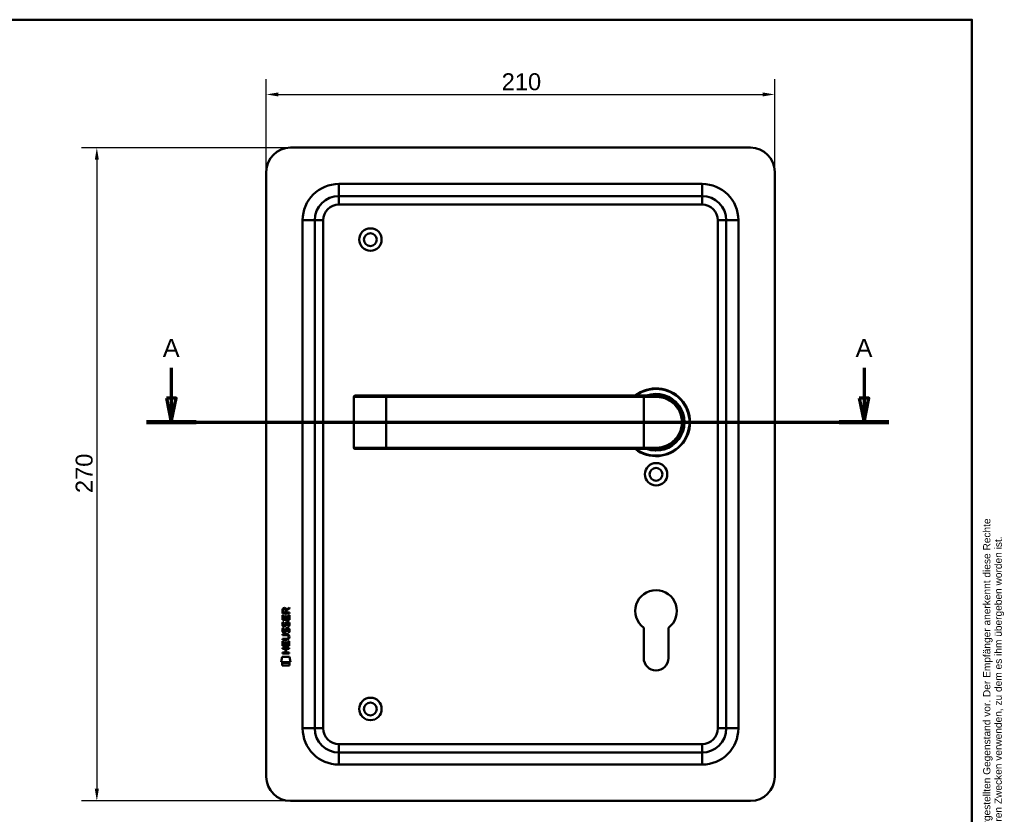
# Model space of a CAD drawing. Header units: millimetres. Extents: x 20 to 833, y 20 to 574.
# Tile 4 of 4: x 427 to 833, y 246 to 574. Entities that reach past the tile are written whole.
import ezdxf
from ezdxf.enums import TextEntityAlignment as Align

# ---------------------------------------------------------------- set-up
doc = ezdxf.new("R2010")
doc.units = ezdxf.units.MM
doc.header["$LTSCALE"] = 2
for name, color, linetype, lineweight in [('Bemaßungen(DIN)', 7, 'Continuous', 25), ('Schnittansichtslinien(DIN)', 7, 'Continuous', 70), ('Sichtbare Kanten(DIN)', 7, 'Continuous', 50), ('Sichtbare tangentiale Kanten(DIN)', 7, 'Continuous', 50), ('Skizziergeometrie(DIN)', 7, 'Continuous', 50), ('Skizzierlinie(DIN)', 7, 'Continuous', 25), ('Symbole(DIN)', 7, 'Continuous', 25)]:
    doc.layers.add(name, color=color, linetype=linetype, lineweight=lineweight)
doc.styles.add('Aktuell-DIN', font='arial.ttf')
doc.styles.add('Aktuell-DINGroßer Text', font='arial.ttf')
doc.styles.add('STANDARD-DIN~0', font='arial.ttf')
doc.styles.add('Textstil10', font='arial.ttf')
doc.styles.add('Textstil41', font='arial.ttf', dxfattribs={"width": 0.8})
doc.styles.add('Textstil83', font='arial.ttf', dxfattribs={"width": 0.8})
doc.dimstyles.new('CAD-LAN', dxfattribs={"dimscale": 2, "dimtxt": 3.5, "dimasz": 2.5, "dimexe": 3.175, "dimexo": 0, "dimgap": 0.8, "dimtad": 1, "dimrnd": 1e-08, "dimtxsty": 'STANDARD-DIN~0', "dimcen": 0.09, "dimdle": 10, "dimclrd": 250, "dimclre": 250, "dimclrt": 250, "dimadec": 0, "dimazin": 2, "dimtfac": 1, "dimtmove": 0, "dimatfit": 3, "dimfxl": 1, "dimtolj": 1, "dimtzin": 0, "dimlwd": 25, "dimlwe": 25, "dimarcsym": 0})

# ---------------------------------------------------------------- blocks, each defined once
blk = doc.blocks.new('Ränder Standardrahmen')
at = {"layer": 'Skizziergeometrie(DIN)', "flags": 128}
blk.add_lwpolyline([(10, 10), (10, 287), (410, 287), (410, 10), (10, 10)], dxfattribs=at)
blk = doc.blocks.new('Schriftfelder Heusser')
at = {"layer": 'Skizziergeometrie(DIN)'}
for p, q in [((101, 229.92), (101, 236.92)), ((101, 236.92), (291, 236.92)), ((111, 229.92), (111, 236.92)), ((123, 229.92), (123, 236.92)), ((232, 229.92), (232, 236.92)), ((256, 229.92), (256, 236.92)), ((291, 236.92), (291, 229.92)), ((101, 191.42), (101, 229.92)), ((101, 229.92), (291, 229.92)), ((111, 229.92), (111, 221.42)), ((123, 229.92), (123, 221.42)), ((232, 229.92), (232, 221.42)), ((256, 229.92), (256, 221.42)), ((291, 229.92), (291, 191.42)), ((101, 221.42), (291, 221.42)), ((150, 221.42), (150, 204.42)), ((198.85, 221.42), (198.85, 204.42)), ((216.35, 221.42), (216.35, 204.42)), ((238.35, 221.42), (238.35, 204.42)), ((278, 221.42), (278, 191.42)), ((278, 208.67), (291, 208.67)), ((101, 204.42), (291, 204.42)), ((142, 204.42), (142, 191.42)), ((236, 204.42), (236, 191.42)), ((278, 200.17), (291, 200.17)), ((291, 191.42), (101, 191.42))]:
    blk.add_line(p, q, dxfattribs=at)
at = {"layer": 'Skizzierlinie(DIN)'}
for p, q in [((113.5, 221.42), (113.5, 204.42)), ((118, 221.42), (118, 204.42)), ((162.35, 221.42), (162.35, 204.42)), ((166.85, 221.42), (166.85, 204.42)), ((113.5, 217.17), (150, 217.17)), ((162.35, 217.17), (278, 217.17)), ((113.5, 212.92), (150, 212.92)), ((162.35, 212.92), (278, 212.92)), ((113.5, 208.67), (150, 208.67)), ((162.35, 208.67), (278, 208.67))]:
    blk.add_line(p, q, dxfattribs=at)
for centre in [(115.75, 219.25), (164.6, 219.25), (115.75, 215.04), (164.6, 215.04), (115.75, 210.79), (164.6, 210.79), (115.75, 206.54), (164.6, 206.54)]:
    blk.add_circle(centre, 1.75, dxfattribs=at)
at = {"layer": 'Symbole(DIN)', "color": 7, "insert": (293.33, 191.7), "char_height": 1.5, "width": 182.3003, "attachment_point": 1, "rotation": 90, "line_spacing_factor": 0.944221, "style": 'Aktuell-DIN'}
blk.add_mtext('\\fArial|b0|i0;\\H1.5000;Die Schlossfabrik Heusser AG ist Eigentümerin dieses Dokumentes und behält sich alle Rechte an diesem und dem dargestellten Gegenstand vor. Der Empfänger anerkennt diese Rechte\\Pund wird das Dokument nicht ohne schriftliche Ermächtigung der Eigentümerin Dritten zugänglich machen oder zu anderen Zwecken verwenden, zu dem es ihm übergeben worden ist.\\P ', dxfattribs=at)
at = {"layer": 'Symbole(DIN)', "color": 179, "true_color": 0x262659, "style": 'Aktuell-DIN'}
for s, insert, char_height, attachment_point in [('Pos.', (106, 227), 2.489, 2), ('Menge', (117, 227), 2.489, 2), ('Benennung', (125.81, 225.38), 2.489, 4), ('B-Nummer', (234.74, 225.62), 2.489, 4), ('Material', (265.02, 225.62), 2.489, 5), ('\\fArial|b0|i0;a', (115.81, 219.53), 2, 5), ('\\fArial|b0|i0;e', (164.54, 219.53), 2, 5), ('\\fArial|b0|i0;Gezeichnet', (200.05, 219.23), 2, 4), ('\\fArial|b0|i0;b', (115.75, 215), 2, 5), ('\\fArial|b0|i0;f', (164.55, 215.06), 2, 5), ('\\fArial|b0|i0;Freigegeben', (199.92, 216), 2, 1), ('\\fArial|b0|i0;c', (115.75, 211.01), 2, 5), ('\\fArial|b0|i0;g', (164.63, 211.05), 2, 5), ('\\fArial|b0|i0;Projekt', (200, 211.98), 2, 1), ('\\fArial|b0|i0;d', (115.76, 206.55), 2, 5), ('\\fArial|b0|i0;h', (164.55, 206.57), 2, 5), ('\\fArial|b0|i0;CAD-Nr.', (200, 207.5), 2, 1), ('\\fArial|b0|i0;\\H2.0000;Massstab', (284.39, 206.37), 2, 5), ('\\fArial|b0|i0;\\H2.0000;Baugruppe', (143.1, 203.73), 2, 1), ('\\fArial|b0|i0;Zeichnungs-Nr.', (237, 203.5), 2, 1), ('\\fArial|b0|i0;\\H2.5000;4853 Murgenthal', (113.33, 192.46), 2.5, 7)]:
    blk.add_mtext(s, dxfattribs=dict(at, insert=insert, char_height=char_height, attachment_point=attachment_point))
at = {"layer": 'Symbole(DIN)', "color": 179, "true_color": 0x262659, "attachment_point": 5, "style": 'Aktuell-DIN'}
for s, insert, char_height, width in [('Änd.', (107.21, 213), 2.489, 12.3494), ('Änd.', (156.12, 212.76), 2.489, 12.3494), ('\\fArial|b0|i0;Änderung', (284.51, 202.33), 2, 12.1143)]:
    blk.add_mtext(s, dxfattribs=dict(at, insert=insert, char_height=char_height, width=width))
at = {"layer": 'Symbole(DIN)', "color": 7, "insert": (143.1, 196.62), "char_height": 4.5, "width": 90.18, "attachment_point": 4, "style": 'Aktuell-DIN'}
blk.add_mtext('\\fArial|b0|i0;\\W0.90;\\H4.5000;Heusser-Muschel Serie 6', dxfattribs=at)
at = {"layer": 'Symbole(DIN)', "color": 179, "true_color": 0x262659, "style": 'Textstil10'}
blk.add_attdef('ERSTELLUNGSDATUM_001', (217.04, 218.29), '', height=2, dxfattribs=at)
at = {"layer": 'Symbole(DIN)', "color": 179, "true_color": 0x262659}
for tag, height, style, p in [('AUTOR', 2.49, 'Aktuell-DIN', (240.03, 219.26)), ('KONTROLLDATUM', 2, 'Textstil10', (217.42, 215.04)), ('KONTROLLIERT_VON', 2, 'Textstil10', (239.98, 215.05))]:
    blk.add_attdef(tag, text='', height=height, dxfattribs=dict(at, style=style)).set_placement(p, align=Align.MIDDLE_LEFT)
at = {"layer": 'Symbole(DIN)', "color": 7, "style": 'Textstil83', "width": 0.8}
blk.add_attdef('Anfänglicher_Ansichtsmaßstab_001', (281.57, 213.34), '', height=2.3, dxfattribs=at)
at = {"layer": 'Symbole(DIN)', "color": 179, "true_color": 0x262659, "style": 'Textstil10'}
blk.add_attdef('PROJEKT', text='', height=2, dxfattribs=at).set_placement((217.77, 209.72), align=Align.BOTTOM_LEFT)
at = {"layer": 'Symbole(DIN)', "color": 7, "style": 'Textstil41', "width": 0.8}
blk.add_attdef('STATUS', text='', height=5, dxfattribs=at).set_placement((284.53, 195.86), align=Align.MIDDLE_CENTER)
blk = doc.blocks.new('*D21')
at = {"layer": 'Bemaßungen(DIN)', "color": 250, "linetype": 'Continuous', "lineweight": 25, "true_color": 0x3f3f3f, "transparency": 16777216}
for p, q in [((538.57, 521.1), (452.22, 521.1)), ((458.57, 516.1), (458.57, 256.1)), ((538.57, 251.1), (452.22, 251.1))]:
    blk.add_line(p, q, dxfattribs=at)
at = {"layer": 'Bemaßungen(DIN)', "color": 250, "linetype": 'Continuous', "true_color": 0x3f3f3f, "transparency": 16777216}
for points in [[(457.74, 516.1), (459.4, 516.1), (458.57, 521.1)], [(457.74, 256.1), (459.4, 256.1), (458.57, 251.1)]]:
    blk.add_solid(points, dxfattribs=at)
at = {"layer": 'Defpoints', "color": 0, "linetype": 'Continuous', "transparency": 16777216}
for p in [(538.57, 521.1), (458.57, 251.1), (538.57, 251.1)]:
    blk.add_point(p, dxfattribs=at)
at = {"layer": 'Bemaßungen(DIN)', "color": 250, "linetype": 'Continuous', "lineweight": 25, "true_color": 0x3f3f3f, "transparency": 16777216, "insert": (449.82, 378.32), "char_height": 7, "attachment_point": 1, "rotation": 90, "style": 'STANDARD-DIN~0'}
blk.add_mtext('\\A1;270', dxfattribs=at)
blk = doc.blocks.new('*D22')
at = {"layer": 'Bemaßungen(DIN)', "color": 250, "linetype": 'Continuous', "lineweight": 25, "true_color": 0x3f3f3f, "transparency": 16777216}
for p, q in [((528.57, 511.1), (528.57, 549.45)), ((738.57, 511.1), (738.57, 549.45)), ((533.57, 543.1), (733.57, 543.1))]:
    blk.add_line(p, q, dxfattribs=at)
at = {"layer": 'Bemaßungen(DIN)', "color": 250, "linetype": 'Continuous', "true_color": 0x3f3f3f, "transparency": 16777216}
for points in [[(533.57, 543.93), (533.57, 542.27), (528.57, 543.1)], [(733.57, 543.93), (733.57, 542.27), (738.57, 543.1)]]:
    blk.add_solid(points, dxfattribs=at)
at = {"layer": 'Defpoints', "color": 0, "linetype": 'Continuous', "transparency": 16777216}
for p in [(738.57, 543.1), (528.57, 511.1), (738.57, 511.1)]:
    blk.add_point(p, dxfattribs=at)
at = {"layer": 'Bemaßungen(DIN)', "color": 250, "linetype": 'Continuous', "lineweight": 25, "true_color": 0x3f3f3f, "transparency": 16777216, "insert": (625.79, 551.85), "char_height": 7, "attachment_point": 1, "style": 'STANDARD-DIN~0'}
blk.add_mtext('\\A1;210', dxfattribs=at)
blk = doc.blocks.new('2DTransSchnitt0')
at = {"layer": 'Schnittansichtslinien(DIN)', "linetype": 'Continuous'}
for p, q in [((244.66, 215.05), (244.66, 208.8)), ((387.74, 215.05), (387.74, 208.8)), ((243.66, 208.8), (244.66, 203.8)), ((245.66, 208.8), (243.66, 208.8)), ((244.66, 208.8), (244.66, 203.8)), ((244.66, 203.8), (245.66, 208.8)), ((386.74, 208.8), (387.74, 203.8)), ((388.74, 208.8), (386.74, 208.8)), ((387.74, 208.8), (387.74, 203.8)), ((387.74, 203.8), (388.74, 208.8)), ((239.51, 203.8), (392.89, 203.8))]:
    blk.add_line(p, q, dxfattribs=at)
at = {"layer": 'Schnittansichtslinien(DIN)', "linetype": 'Continuous', "lineweight": 140}
for p, q in [((239.51, 203.8), (249.81, 203.8)), ((382.59, 203.8), (392.89, 203.8))]:
    blk.add_line(p, q, dxfattribs=at)
at = {"layer": 'Schnittansichtslinien(DIN)', "linetype": 'Continuous', "flags": 128}
for points in [[(243.66, 208.8), (244.66, 203.8), (245.66, 208.8), (243.66, 208.8)], [(386.74, 208.8), (387.74, 203.8), (388.74, 208.8), (386.74, 208.8)]]:
    blk.add_lwpolyline(points, dxfattribs=at)
at = {"layer": 'Schnittansichtslinien(DIN)'}
for points in [[(243.66, 208.8), (244.66, 203.8), (245.66, 208.8), (243.66, 208.8)], [(386.74, 208.8), (387.74, 203.8), (388.74, 208.8), (386.74, 208.8)]]:
    blk.add_solid(points, dxfattribs=at)
at = {"layer": 'Schnittansichtslinien(DIN)', "char_height": 3.73, "attachment_point": 7, "style": 'Aktuell-DINGroßer Text'}
for insert in [(242.91, 217.3), (385.99, 217.3)]:
    blk.add_mtext('A', dxfattribs=dict(at, insert=insert))

msp = doc.modelspace()

# ---------------------------------------------------------------- linework, layer by layer
at = {"layer": 'Sichtbare Kanten(DIN)'}
for p, q in [((728.569, 521.101), (538.569, 521.101)), ((528.569, 511.101), (528.569, 261.101)), ((738.569, 261.101), (738.569, 511.101)), ((708.569, 501.101), (558.569, 501.101)), ((548.569, 491.101), (548.569, 281.101)), ((718.569, 281.101), (718.569, 491.101)), ((564.676, 418.101), (564.676, 397.101)), ((565.176, 418.601), (565.195, 418.601)), ((578.069, 418.601), (565.195, 418.601)), ((684.569, 418.601), (578.069, 418.601)), ((684.569, 418.601), (689.569, 418.601)), ((565.195, 396.601), (565.176, 396.601)), ((565.195, 396.601), (578.069, 396.601)), ((578.069, 396.601), (684.569, 396.601)), ((689.569, 396.601), (684.569, 396.601)), ((690.186, 396.618), (690.186, 396.618)), ((535.23, 328.621), (535.233, 329.935)), ((535.581, 329.891), (535.58, 329.003)), ((536.598, 329.002), (536.599, 329.89)), ((536.895, 330.251), (538.091, 331.041)), ((538.09, 330.607), (536.948, 329.852)), ((536.948, 329.852), (536.948, 329.002)), ((538.091, 331.041), (538.09, 330.607)), ((535.228, 325.891), (535.23, 327.895)), ((538.087, 325.889), (535.228, 325.891)), ((538.089, 328.619), (535.23, 328.621)), ((535.23, 327.895), (535.578, 327.895)), ((535.578, 327.895), (535.577, 326.268)), ((535.577, 326.268), (536.472, 326.267)), ((535.58, 329.003), (536.598, 329.002)), ((536.472, 326.267), (536.473, 327.714)), ((536.473, 327.714), (536.821, 327.714)), ((536.821, 327.714), (536.82, 326.267)), ((536.82, 326.267), (537.739, 326.266)), ((536.948, 329.002), (538.089, 329.001)), ((537.739, 326.266), (537.74, 327.913)), ((537.74, 327.913), (538.088, 327.913)), ((538.088, 327.913), (538.087, 325.889)), ((538.089, 329.001), (538.089, 328.619)), ((535.398, 322.571), (535.737, 322.47)), ((535.4, 325.117), (535.739, 325.017)), ((535.596, 323.786), (535.604, 323.768)), ((536.28, 323.688), (536.291, 323.705)), ((537.326, 322.268), (537.315, 322.268)), ((537.329, 324.814), (537.317, 324.814)), ((684.469, 310.101), (684.469, 322.676)), ((694.669, 322.676), (694.669, 310.101)), ((535.222, 317.729), (535.222, 318.106)), ((535.222, 318.106), (536.892, 318.105)), ((536.867, 317.728), (535.222, 317.729)), ((535.223, 319.664), (535.223, 320.041)), ((535.223, 320.041), (536.869, 320.039)), ((536.893, 319.662), (535.223, 319.664)), ((535.594, 321.239), (535.602, 321.222)), ((536.278, 321.141), (536.289, 321.158)), ((537.773, 318.877), (537.773, 318.887)), ((535.217, 313.983), (535.218, 314.36)), ((536.46, 313.982), (535.217, 313.983)), ((535.218, 314.36), (538.076, 314.358)), ((535.22, 315.153), (535.221, 317.158)), ((538.078, 315.151), (535.22, 315.153)), ((535.221, 317.158), (535.57, 317.157)), ((535.57, 317.157), (535.568, 315.53)), ((535.568, 315.53), (536.463, 315.53)), ((536.459, 312.424), (536.46, 313.982)), ((536.463, 315.53), (536.464, 316.977)), ((536.464, 316.977), (536.813, 316.976)), ((536.813, 316.976), (536.811, 315.529)), ((536.811, 315.529), (537.73, 315.529)), ((536.817, 313.982), (536.816, 312.424)), ((538.076, 313.981), (536.817, 313.982)), ((537.73, 315.529), (537.731, 317.176)), ((537.731, 317.176), (538.08, 317.175)), ((538.076, 314.358), (538.076, 313.981)), ((538.08, 317.175), (538.078, 315.151)), ((534.685, 308.471), (535.144, 310.604)), ((535.144, 310.604), (538.15, 310.602)), ((535.216, 312.425), (536.459, 312.424)), ((535.216, 312.048), (535.216, 312.425)), ((538.074, 312.046), (535.216, 312.048)), ((536.816, 312.424), (538.075, 312.423)), ((538.075, 312.423), (538.074, 312.046)), ((538.15, 310.602), (538.6, 308.468)), ((538.6, 308.468), (534.685, 308.471)), ((535.143, 307.043), (535.144, 308.185)), ((538.14, 307.041), (535.143, 307.043)), ((535.144, 308.185), (538.141, 308.183)), ((538.141, 308.183), (538.14, 307.041)), ((558.569, 271.101), (708.569, 271.101)), ((538.569, 251.101), (728.569, 251.101))]:
    msp.add_line(p, q, dxfattribs=at)
for centre, radius in [((571.569, 483.101), 4.65), ((571.569, 483.101), 2.65), ((689.569, 386.101), 4.65), ((689.569, 386.101), 2.65), ((571.569, 289.101), 4.65), ((571.569, 289.101), 2.65)]:
    msp.add_circle(centre, radius, dxfattribs=at)
for centre, radius, start, end in [((538.569, 511.101), 10, 90, 180), ((728.569, 511.101), 10, 0, 90), ((558.569, 491.101), 10, 90, 180), ((708.569, 491.101), 10, 0, 90), ((689.569, 407.601), 14, 231.78679, 128.21321), ((689.569, 407.601), 13.8, 232.8542, 127.1458), ((689.569, 407.601), 11.7, 250.08028, 109.91972), ((689.569, 407.601), 11.6, 251.49137, 108.50863), ((689.569, 407.601), 11.5, 253.04257, 106.95743), ((565.176, 418.101), 0.5, 90, 180), ((689.569, 407.601), 11.3, 256.76803, 103.23197), ((565.176, 397.101), 0.5, 180, 270), ((691.801, 397.492), 0.85, 240.53186, 240.67321), ((691.801, 397.492), 0.85, 324.22686, 324.41042), ((701.892, 394.902), 8.678, 163.58861, 163.59762), ((701.892, 394.902), 8.678, 159.58563, 159.5881), ((689.569, 329.601), 8.6, 306.37184, 233.62816), ((689.569, 310.101), 5.1, 180, 0), ((558.569, 281.101), 10, 180, 270), ((708.569, 281.101), 10, 270, 0), ((538.569, 261.101), 10, 180, 270), ((728.569, 261.101), 10, 270, 0)]:
    msp.add_arc(centre, radius, start, end, dxfattribs=at)
for centre, major_axis, ratio, start_param, end_param in [((536.76, 329.118), (-0.976, 1.274), 0.5180415, 5.9043613, 6.8771057), ((535.367, 329.037), (-1.242, -1.64), 0.5994938, 2.7365723, 3.5673799), ((536.946, 324.597), (1.192, 3.54), 0.2215161, 2.8263053, 2.8854462), ((536.862, 326.896), (1.103, 3.296), 0.2312948, 2.8124619, 2.8734213), ((536.342, 324.58), (0.574, 1.004), 0.5438409, 2.7534304, 3.2137241), ((536.222, 323.712), (0.098, 0.139), 0.3641716, 4.4844927, 4.7925708), ((536.668, 320.583), (0.838, 1.64), 0.4594521, 5.9760112, 6.497704), ((536.669, 323.127), (0.839, 1.642), 0.4591024, 5.9761877, 6.4975755), ((536.347, 322.042), (0.583, 1.012), 0.541605, 2.7569093, 3.2147406), ((536.22, 321.166), (0.098, 0.139), 0.3641716, 4.4844927, 4.7925708), ((533.052, 322.41), (4.808, -4.323), 0.3742014, 5.888113, 6.6064523), ((533.048, 315.366), (4.814, 4.313), 0.3742661, 5.9599282, 6.6783921), ((514.34, 338.714), (23.266, -20.361), 0.1371339, 6.127502, 6.402435)]:
    msp.add_ellipse(centre, major_axis=major_axis, ratio=ratio, start_param=start_param, end_param=end_param, dxfattribs=at)
for points, knots in [([(689.569, 396.601), (691.226, 396.601), (692.869, 396.981), (694.342, 397.69), (695.815, 398.399), (697.119, 399.434), (698.144, 400.71), (699.169, 401.987), (699.913, 403.505), (700.287, 405.123), (700.661, 406.742), (700.66, 408.462), (700.286, 410.079), (699.912, 411.696), (699.17, 413.214), (698.145, 414.49), (697.119, 415.766), (695.815, 416.802), (694.342, 417.511), (692.869, 418.22), (691.226, 418.601), (689.569, 418.601)], [-3.3432814, -3.3432814, -3.3432814, -3.3432814, -2.8656698, -2.8656698, -2.8656698, -2.3880581, -2.3880581, -2.3880581, -1.9104465, -1.9104465, -1.9104465, -1.4328349, -1.4328349, -1.4328349, -0.9552233, -0.9552233, -0.9552233, -0.4776116, -0.4776116, -0.4776116, 0, 0, 0, 0]), ([(537.773, 318.887), (537.773, 318.934), (537.77, 318.981), (537.754, 319.116), (537.732, 319.204), (537.657, 319.354), (537.611, 319.416), (537.491, 319.521), (537.42, 319.561), (537.203, 319.645), (537.044, 319.662), (536.893, 319.662)], [0, 0, 0, 0, 0.01400423, 0.01400423, 0.0408947, 0.0408947, 0.06439039, 0.06439039, 0.08887549, 0.08887549, 0.13413559, 0.13413559, 0.13413559, 0.13413559])]:
    msp.add_open_spline(points, degree=3, knots=knots, dxfattribs=at)
for points in [[(535.233, 329.935), (535.247, 330.376), (535.479, 330.839), (536.092, 330.838)], [(536.599, 329.89), (536.599, 330.163), (536.512, 330.489), (536.096, 330.489)], [(535.274, 321.092), (535.184, 321.333), (535.155, 321.566), (535.197, 321.895)], [(535.276, 323.639), (535.186, 323.88), (535.157, 324.113), (535.199, 324.441)], [(535.197, 321.895), (535.215, 322.034), (535.256, 322.241), (535.327, 322.414)], [(535.199, 324.441), (535.217, 324.58), (535.258, 324.787), (535.329, 324.96)], [(535.836, 323.178), (535.612, 323.211), (535.383, 323.357), (535.276, 323.639)], [(535.327, 322.414), (535.346, 322.463), (535.398, 322.571), (535.398, 322.571)], [(535.329, 324.96), (535.348, 325.01), (535.4, 325.117), (535.4, 325.117)], [(535.582, 322.006), (535.518, 321.753), (535.511, 321.529), (535.57, 321.313)], [(535.584, 324.553), (535.52, 324.3), (535.513, 324.076), (535.572, 323.86)], [(535.737, 322.47), (535.737, 322.47), (535.617, 322.144), (535.582, 322.006)], [(535.739, 325.017), (535.739, 325.017), (535.619, 324.69), (535.584, 324.553)], [(535.808, 323.556), (535.955, 323.496), (536.144, 323.532), (536.249, 323.646)], [(535.99, 323.165), (535.89, 323.167), (535.869, 323.173), (535.836, 323.178)], [(536.618, 323.53), (536.503, 323.32), (536.308, 323.161), (535.99, 323.165)], [(536.289, 321.158), (536.358, 321.268), (536.415, 321.431), (536.47, 321.677)], [(536.291, 323.705), (536.36, 323.814), (536.417, 323.978), (536.472, 324.223)], [(536.47, 321.677), (536.554, 322.044), (536.656, 322.256), (536.797, 322.423)], [(536.472, 324.223), (536.556, 324.591), (536.658, 324.802), (536.799, 324.97)], [(536.809, 321.526), (536.755, 321.286), (536.692, 321.121), (536.616, 320.983)], [(536.811, 324.073), (536.757, 323.833), (536.694, 323.668), (536.618, 323.53)], [(536.797, 322.423), (536.89, 322.534), (537.02, 322.606), (537.2, 322.63)], [(536.799, 324.97), (536.892, 325.08), (537.022, 325.152), (537.202, 325.176)], [(536.858, 321.725), (536.85, 321.695), (536.81, 321.529), (536.809, 321.526)], [(536.86, 324.271), (536.852, 324.241), (536.812, 324.075), (536.811, 324.073)], [(537.044, 322.15), (536.973, 322.061), (536.912, 321.923), (536.858, 321.725)], [(537.046, 324.696), (536.975, 324.608), (536.914, 324.47), (536.86, 324.271)], [(537.315, 322.268), (537.193, 322.268), (537.118, 322.235), (537.044, 322.15)], [(537.317, 324.814), (537.195, 324.814), (537.12, 324.782), (537.046, 324.696)], [(537.2, 322.63), (537.487, 322.668), (537.77, 322.568), (537.964, 322.252)], [(537.202, 325.176), (537.489, 325.215), (537.772, 325.115), (537.966, 324.798)], [(537.521, 323.232), (537.521, 323.232), (537.675, 323.486), (537.734, 323.77)], [(537.889, 323.145), (537.869, 323.149), (537.521, 323.232), (537.521, 323.232)], [(537.732, 321.224), (537.801, 321.557), (537.801, 321.833), (537.695, 322.03)], [(537.734, 323.77), (537.803, 324.103), (537.803, 324.379), (537.697, 324.577)], [(538.112, 321.317), (538.082, 320.986), (537.924, 320.656), (537.887, 320.598)], [(538.114, 323.863), (538.084, 323.532), (537.926, 323.202), (537.889, 323.145)], [(537.964, 322.252), (538.074, 322.071), (538.127, 321.852), (538.127, 321.582)], [(537.966, 324.798), (538.076, 324.617), (538.13, 324.398), (538.129, 324.129)], [(538.127, 321.582), (538.127, 321.497), (538.12, 321.412), (538.112, 321.317)], [(538.129, 324.129), (538.129, 324.044), (538.123, 323.958), (538.114, 323.863)], [(535.834, 320.632), (535.61, 320.665), (535.381, 320.81), (535.274, 321.092)], [(535.806, 321.009), (535.953, 320.949), (536.142, 320.985), (536.247, 321.1)], [(535.988, 320.619), (535.888, 320.62), (535.867, 320.627), (535.834, 320.632)], [(536.616, 320.983), (536.501, 320.774), (536.306, 320.615), (535.988, 320.619)], [(537.519, 320.685), (537.519, 320.685), (537.673, 320.939), (537.732, 321.224)], [(537.887, 320.598), (537.867, 320.603), (537.519, 320.685), (537.519, 320.685)]]:
    msp.add_open_spline(points, degree=3, dxfattribs=at)
at = {"layer": 'Sichtbare tangentiale Kanten(DIN)'}
for p, q in [((558.569, 506.101), (558.569, 501.101)), ((558.569, 506.101), (708.569, 506.101)), ((708.569, 506.101), (708.569, 501.101)), ((558.569, 497.601), (558.569, 501.101)), ((708.569, 497.601), (708.569, 501.101)), ((708.569, 497.601), (558.569, 497.601)), ((543.569, 491.101), (548.569, 491.101)), ((543.569, 281.101), (543.569, 491.101)), ((552.069, 491.101), (548.569, 491.101)), ((552.069, 491.101), (552.069, 281.101)), ((715.069, 491.101), (718.569, 491.101)), ((715.069, 281.101), (715.069, 491.101)), ((723.569, 491.101), (718.569, 491.101)), ((723.569, 491.101), (723.569, 281.101)), ((564.714, 418.101), (564.676, 418.101)), ((564.714, 397.101), (564.714, 418.101)), ((564.714, 418.101), (578.069, 418.101)), ((578.069, 418.601), (578.069, 418.101)), ((578.069, 418.101), (684.569, 418.101)), ((578.069, 418.101), (578.069, 397.101)), ((684.569, 418.601), (684.569, 418.101)), ((684.569, 418.101), (684.569, 397.101)), ((689.627, 418.101), (684.569, 418.101)), ((564.676, 397.101), (564.714, 397.101)), ((578.069, 397.101), (564.714, 397.101)), ((684.569, 397.101), (578.069, 397.101)), ((578.069, 396.601), (578.069, 397.101)), ((684.569, 397.101), (689.627, 397.101)), ((684.569, 396.601), (684.569, 397.101)), ((543.569, 281.101), (548.569, 281.101)), ((552.069, 281.101), (548.569, 281.101)), ((715.069, 281.101), (718.569, 281.101)), ((723.569, 281.101), (718.569, 281.101)), ((558.569, 271.101), (558.569, 274.601)), ((558.569, 274.601), (708.569, 274.601)), ((708.569, 274.601), (708.569, 271.101)), ((558.569, 271.101), (558.569, 266.101)), ((708.569, 266.101), (708.569, 271.101)), ((708.569, 266.101), (558.569, 266.101))]:
    msp.add_line(p, q, dxfattribs=at)
for centre, radius, start, end in [((558.569, 491.101), 15, 90, 180), ((708.569, 491.101), 15, 0, 90), ((558.569, 491.101), 6.5, 90, 180), ((708.569, 491.101), 6.5, 0, 90), ((558.569, 281.101), 15, 180, 270), ((558.569, 281.101), 6.5, 180, 270), ((708.569, 281.101), 6.5, 270, 0), ((708.569, 281.101), 15, 270, 0)]:
    msp.add_arc(centre, radius, start, end, dxfattribs=at)
for centre, major_axis, ratio, start_param, end_param in [((565.195, 418.101), (0, 0.5), 0.9612617, 0, 1.5707963), ((689.569, 418.101), (0, 0.5), 0.1145038, 4.712389, 6.2831853), ((565.195, 397.101), (0, -0.5), 0.9612617, 4.712389, 6.2831853), ((689.569, 397.101), (0, -0.5), 0.1145038, 0, 1.5707963)]:
    msp.add_ellipse(centre, major_axis=major_axis, ratio=ratio, start_param=start_param, end_param=end_param, dxfattribs=at)
msp.add_open_spline([(689.627, 418.101), (691.226, 418.101), (692.812, 417.737), (694.235, 417.06), (695.657, 416.384), (696.916, 415.395), (697.906, 414.177), (698.896, 412.959), (699.617, 411.511), (699.976, 409.967), (700.335, 408.422), (700.334, 406.781), (699.974, 405.236), (699.614, 403.691), (698.894, 402.242), (697.905, 401.024), (696.916, 399.805), (695.656, 398.817), (694.234, 398.141), (692.812, 397.464), (691.226, 397.101), (689.627, 397.101)], degree=3, knots=[0, 0, 0, 0, 0.4776116, 0.4776116, 0.4776116, 0.9552233, 0.9552233, 0.9552233, 1.4328349, 1.4328349, 1.4328349, 1.9104465, 1.9104465, 1.9104465, 2.3880581, 2.3880581, 2.3880581, 2.8656698, 2.8656698, 2.8656698, 3.3432814, 3.3432814, 3.3432814, 3.3432814], dxfattribs=at)

# ---------------------------------------------------------------- block references
at = {"xscale": 2, "yscale": 2, "zscale": 2}
msp.add_blockref('Ränder Standardrahmen', (0, 0), dxfattribs=at)
msp.add_blockref('Schriftfelder Heusser', (238, -362.833), dxfattribs=at).add_auto_attribs({'ERSTELLUNGSDATUM_001': '18.12.2020', 'Anfänglicher_Ansichtsmaßstab_001': '1 : 2'})
at = {"layer": 'Schnittansichtslinien(DIN)', "xscale": 2, "yscale": 2, "zscale": 2}
msp.add_blockref('2DTransSchnitt0', (0, 0), dxfattribs=at)

# ---------------------------------------------------------------- dimensions: what is measured, and where the dimension line sits
at = {"layer": 'Bemaßungen(DIN)', "color": 250, "linetype": 'Continuous', "lineweight": 25, "true_color": 0x3f3f3f}
for base, p1, p2, angle, picture, middle in [((738.569, 543.101), (528.569, 511.101), (738.569, 511.101), 180, '*D22', (633.569, 543.101)), ((458.569, 251.101), (538.569, 521.101), (538.569, 251.101), 90, '*D21', (458.569, 386.101))]:
    dim = msp.add_linear_dim(base=base, p1=p1, p2=p2, angle=angle, dimstyle='CAD-LAN', override={"dimgap": 0.8, "dimdec": 2, "dimtol": 0, "dimlim": 0, "dimtp": 0, "dimtm": 0, "dimtdec": 2, "dimtofl": 0, "dimatfit": 1}, dxfattribs=at)
    dim.commit()
    dim.dimension.update_dxf_attribs({"geometry": picture, "text_midpoint": middle, "dimtype": 160})

doc.saveas('drawing.dxf')
